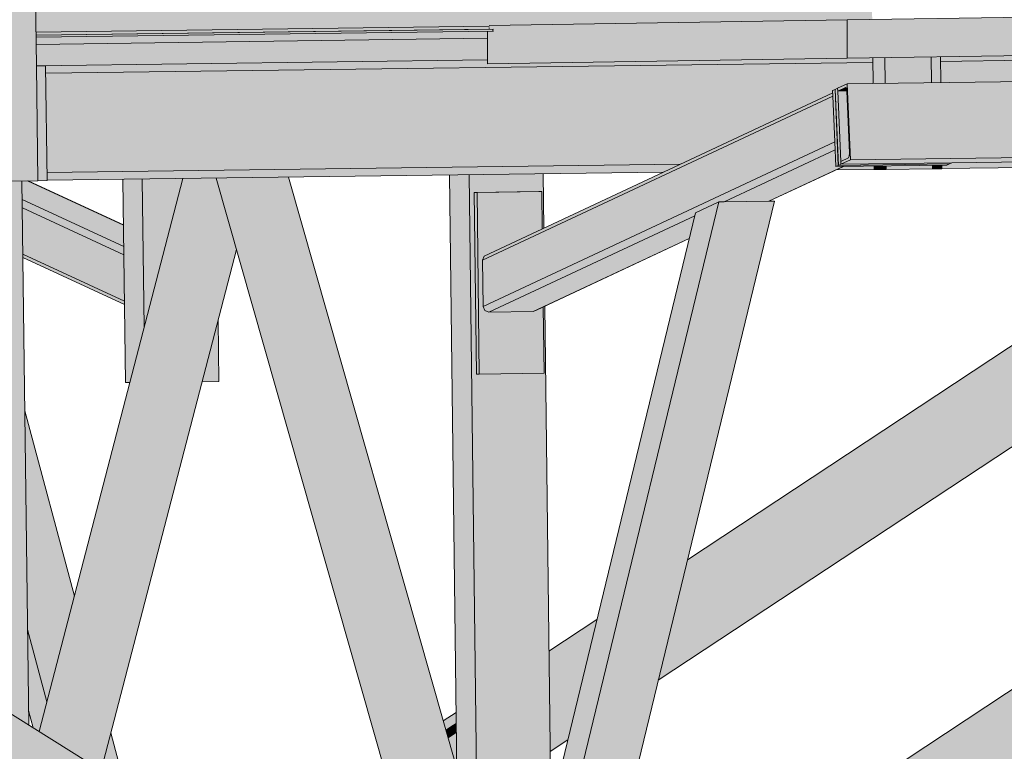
# Model space of a CAD drawing. Header units: centimetres. Extents: x -5472 to 10427, y -400 to 1902.
# Tile 84 of 91: x -3653 to -3550, y 1319 to 1396. Entities that reach past the tile are written whole.
import ezdxf

# ---------------------------------------------------------------- set-up
doc = ezdxf.new("R2010")
doc.units = ezdxf.units.CM
doc.header["$LTSCALE"] = 0.1
doc.header["$MEASUREMENT"] = 0
doc.layers.add('2_kładka_IFC.K_IR', color=7, linetype='Continuous')
doc.layers.add('2_stropy.K_IR', color=7, linetype='Continuous')

# ---------------------------------------------------------------- blocks, each defined once
blk = doc.blocks.new('ElemPrzekroju_5_1')
at = {"layer": '2_stropy.K_IR', "linetype": 'Continuous', "lineweight": 0, "true_color": 0xb1b1b1}
blk.add_hatch(color=253, dxfattribs=at).paths.add_polyline_path([(-3651.44, 1393.89), (-3651.43, 1393.11), (-3604.27, 1393.77), (-3604.27, 1394.52)])
at = {"layer": '2_stropy.K_IR', "linetype": 'Continuous', "lineweight": 0, "true_color": 0x7a7a7a}
blk.add_hatch(color=8, dxfattribs=at).paths.add_polyline_path([(-3651.44, 1393.89), (-3651.43, 1393.11), (-3604.27, 1393.77), (-3604.27, 1394.52)])
at = {"layer": '2_stropy.K_IR', "color": 7, "linetype": 'Continuous', "lineweight": 0}
blk.add_line((-3604.27, 1393.77), (-3651.43, 1393.11), dxfattribs=at)
blk = doc.blocks.new('ElemPrzekroju_422_1')
at = {"layer": '2_stropy.K_IR', "linetype": 'Continuous', "lineweight": 0, "true_color": 0xb1b1b1}
blk.add_hatch(color=253, dxfattribs=at).paths.add_polyline_path([(-3566.68, 1395.69), (-3566.68, 1391.69), (-3066.13, 1399.56), (-3066.13, 1400.05), (-3066.13, 1403.56)])
at = {"layer": '2_stropy.K_IR', "linetype": 'Continuous', "lineweight": 0, "true_color": 0x676767}
blk.add_hatch(color=251, dxfattribs=at).paths.add_polyline_path([(-3603.65, 1394.52), (-3604.27, 1394.52), (-3604.27, 1391.1), (-3566.68, 1391.69), (-3566.68, 1395.69), (-3604.1, 1395.11), (-3604.1, 1395.02), (-3604.08, 1394.81), (-3604.03, 1394.72), (-3603.65, 1394.72)])
blk.add_hatch(color=251, dxfattribs=at).paths.add_polyline_path([(-3603.65, 1394.52), (-3604.27, 1394.52), (-3604.27, 1391.1), (-3566.68, 1391.69), (-3566.68, 1395.69), (-3604.1, 1395.11), (-3604.1, 1395.02), (-3604.08, 1394.81), (-3604.03, 1394.72), (-3603.65, 1394.72)])
at = {"layer": '2_stropy.K_IR', "color": 7, "linetype": 'Continuous', "lineweight": 0}
for p, q in [((-3566.68, 1395.69), (-3066.13, 1403.56)), ((-3066.13, 1399.56), (-3566.68, 1391.69)), ((-3604.1, 1395.11), (-3566.68, 1395.69)), ((-3566.68, 1391.69), (-3566.68, 1395.69)), ((-3604.27, 1393.77), (-3604.27, 1394.52)), ((-3604.27, 1391.1), (-3604.27, 1393.77)), ((-3566.68, 1391.69), (-3604.27, 1391.1))]:
    blk.add_line(p, q, dxfattribs=at)
blk = doc.blocks.new('ElemPrzekroju_648_1')
at = {"layer": '2_kładka_IFC.K_IR', "linetype": 'Continuous', "lineweight": 0, "true_color": 0xd1d1d1}
for points in [[(-3656.09, 1378.82), (-3651.26, 1378.88), (-3651.41, 1390.88), (-3652.73, 1498.37), (-3657.56, 1498.31)], [(-3651.56, 1403.4), (-3651.45, 1394.4), (-3604.1, 1395.02), (-3604.1, 1395.11), (-3566.68, 1395.69), (-3564.08, 1395.73), (-3564.19, 1404.55)], [(-3603.65, 1394.72), (-3651.44, 1394.09), (-3651.44, 1393.89), (-3603.65, 1394.52)], [(-3651.26, 1378.88), (-3650.29, 1378.89), (-3650.44, 1390.89), (-3651.41, 1390.88)], [(-3650.43, 1390.12), (-3650.3, 1379.72), (-3584.16, 1380.59), (-3568.2, 1388.05), (-3568.22, 1388.3), (-3567.96, 1388.42), (-3567.94, 1388.42), (-3567.94, 1388.43), (-3566.68, 1389.02), (-3563.99, 1389.05), (-3564.02, 1391.25)], [(-3557.92, 1391.83), (-3562.76, 1391.75), (-3562.72, 1389.07), (-3557.89, 1389.13)], [(-3557.78, 1380.49), (-3562.62, 1380.43), (-3562.61, 1380.04), (-3557.78, 1380.11)], [(-3754.06, 1377.46), (-3754.06, 1377.25), (-3616.62, 1291.46), (-3605.22, 1291.61), (-3605.22, 1291.82), (-3742.66, 1377.61)]]:
    blk.add_hatch(color=254, dxfattribs=at).paths.add_polyline_path(points)
at = {"layer": '2_kładka_IFC.K_IR', "linetype": 'Continuous', "lineweight": 0, "true_color": 0xa3a3a3}
for points in [[(-3564.19, 1404.55), (-3651.56, 1403.4), (-3651.53, 1401.23), (-3566.88, 1402.34), (-3566.8, 1395.69), (-3604.1, 1395.11), (-3566.68, 1395.69), (-3564.08, 1395.73)], [(-3604.12, 1395.02), (-3604.1, 1395.02), (-3604.1, 1395.11)], [(-3603.74, 1394.72), (-3603.79, 1394.52), (-3603.65, 1394.52), (-3603.65, 1394.72)], [(-3604.27, 1393.77), (-3651.43, 1393.11), (-3651.41, 1390.9), (-3604.27, 1391.52)], [(-3604.27, 1393.77), (-3651.43, 1393.11), (-3651.41, 1390.9), (-3604.27, 1391.52)], [(-3556.95, 1391.35), (-3556.92, 1389.14), (-3470.51, 1390.28), (-3470.54, 1392.48)], [(-3556.95, 1391.35), (-3556.92, 1389.14), (-3470.51, 1390.28), (-3470.54, 1392.48)], [(-3607.74, 1380.28), (-3584.16, 1380.59), (-3568.2, 1388.05), (-3568.22, 1388.3), (-3567.96, 1388.42), (-3567.94, 1388.42), (-3567.94, 1388.43), (-3566.68, 1389.02), (-3563.99, 1389.05), (-3564.02, 1391.25), (-3605.3, 1390.71)], [(-3557.92, 1391.83), (-3562.76, 1391.75), (-3562.72, 1389.07), (-3557.89, 1389.13)], [(-3556.95, 1391.85), (-3557.92, 1391.83), (-3557.89, 1389.13), (-3556.92, 1389.14)], [(-3556.95, 1391.85), (-3557.92, 1391.83), (-3557.89, 1389.13), (-3556.92, 1389.14)], [(-3567.94, 1388.42), (-3567.96, 1388.42), (-3567.63, 1380.48), (-3556.02, 1380.63), (-3556.02, 1380.64), (-3567.6, 1380.48)], [(-3567.94, 1388.42), (-3567.96, 1388.42), (-3567.63, 1380.48), (-3556.02, 1380.63), (-3556.02, 1380.64), (-3567.6, 1380.48)], [(-3566.73, 1388.26), (-3567.67, 1388.25), (-3567.36, 1380.9), (-3566.55, 1381.28), (-3566.47, 1381.45), (-3566.45, 1381.78), (-3566.73, 1388.24)], [(-3566.73, 1388.26), (-3567.67, 1388.25), (-3567.36, 1380.9), (-3566.55, 1381.28), (-3566.47, 1381.45), (-3566.45, 1381.78), (-3566.73, 1388.24)], [(-3594.89, 1291.75), (-3585.89, 1291.86), (-3454.59, 1378.6), (-3454.59, 1381.4), (-3462.01, 1381.3), (-3594.37, 1293.86)], [(-3594.89, 1291.75), (-3585.89, 1291.86), (-3454.59, 1378.6), (-3454.59, 1381.4), (-3462.01, 1381.3), (-3594.37, 1293.86)], [(-3594.27, 1294.3), (-3594.37, 1293.86), (-3462.01, 1381.3), (-3462.58, 1381.29)], [(-3594.27, 1294.3), (-3594.37, 1293.86), (-3462.01, 1381.3), (-3462.58, 1381.29)], [(-3594.06, 1295.15), (-3463.68, 1381.28), (-3465.31, 1381.28), (-3593.75, 1296.43)], [(-3594.06, 1295.15), (-3463.68, 1381.28), (-3465.31, 1381.28), (-3593.75, 1296.43)], [(-3584.01, 1336.67), (-3586.2, 1327.63), (-3509.04, 1378.6), (-3509.04, 1380.78), (-3517.41, 1380.67)], [(-3584.01, 1336.67), (-3586.2, 1327.63), (-3509.04, 1378.6), (-3509.04, 1380.78), (-3517.41, 1380.67)], [(-3584.01, 1336.67), (-3517.41, 1380.67), (-3517.99, 1380.66), (-3583.9, 1337.12)], [(-3584.01, 1336.67), (-3517.41, 1380.67), (-3517.99, 1380.66), (-3583.9, 1337.12)], [(-3583.69, 1337.96), (-3519.09, 1380.64), (-3520.75, 1380.62), (-3583.38, 1339.24)], [(-3583.69, 1337.96), (-3519.09, 1380.64), (-3520.75, 1380.62), (-3583.38, 1339.24)], [(-3598.47, 1379.6), (-3606.2, 1379.5), (-3605.12, 1291.51), (-3602.88, 1291.54), (-3597.68, 1313.01), (-3597.65, 1313.12), (-3598.3, 1365.76), (-3598.45, 1365.69), (-3598.37, 1358.74), (-3605.13, 1358.65), (-3605.44, 1358.65), (-3605.67, 1377.65), (-3598.9, 1377.74), (-3598.6, 1377.74), (-3598.55, 1373.85), (-3598.4, 1373.92)], [(-3598.47, 1379.6), (-3606.2, 1379.5), (-3605.12, 1291.51), (-3602.88, 1291.54), (-3597.68, 1313.01), (-3597.65, 1313.12), (-3598.3, 1365.76), (-3598.45, 1365.69), (-3598.37, 1358.74), (-3605.13, 1358.65), (-3605.44, 1358.65), (-3605.67, 1377.65), (-3598.9, 1377.74), (-3598.6, 1377.74), (-3598.55, 1373.85), (-3598.4, 1373.92)], [(-3557.78, 1380.49), (-3562.62, 1380.43), (-3562.61, 1380.04), (-3557.78, 1380.11)], [(-3557.78, 1380.49), (-3557.78, 1380.11), (-3556.81, 1380.12), (-3556.81, 1380.51)], [(-3557.78, 1380.49), (-3557.78, 1380.11), (-3556.81, 1380.12), (-3556.81, 1380.51)], [(-3657.37, 1378.83), (-3660.64, 1378.78), (-3660, 1326.82), (-3652.21, 1321.96), (-3652.91, 1378.86), (-3656.09, 1378.82), (-3657.36, 1378.82)], [(-3657.37, 1378.83), (-3660.64, 1378.78), (-3660, 1326.82), (-3652.21, 1321.96), (-3652.91, 1378.86), (-3656.09, 1378.82), (-3657.36, 1378.82)], [(-3640.34, 1379.05), (-3640.14, 1363.53), (-3636.09, 1379.11)], [(-3640.34, 1379.05), (-3640.14, 1363.53), (-3636.09, 1379.11)], [(-3586.3, 1327.21), (-3509.05, 1378.24), (-3509.04, 1378.6), (-3586.2, 1327.63)], [(-3586.3, 1327.21), (-3509.05, 1378.24), (-3509.04, 1378.6), (-3586.2, 1327.63)], [(-3605.37, 1377.65), (-3605.13, 1358.65), (-3598.37, 1358.74), (-3598.45, 1365.69), (-3599.1, 1365.39), (-3599.51, 1365.2), (-3604.15, 1365.14), (-3604.56, 1365.31), (-3604.74, 1365.74), (-3604.8, 1370.57), (-3604.63, 1371), (-3598.55, 1373.85), (-3598.6, 1377.74)], [(-3605.37, 1377.65), (-3605.13, 1358.65), (-3598.37, 1358.74), (-3598.45, 1365.69), (-3599.1, 1365.39), (-3599.51, 1365.2), (-3604.15, 1365.14), (-3604.56, 1365.31), (-3604.74, 1365.74), (-3604.8, 1370.57), (-3604.63, 1371), (-3598.55, 1373.85), (-3598.6, 1377.74)], [(-3632.42, 1364.28), (-3634.09, 1357.85), (-3632.34, 1357.87)], [(-3632.42, 1364.28), (-3634.09, 1357.85), (-3632.34, 1357.87)], [(-3597.86, 1329.68), (-3597.84, 1328.62), (-3593.15, 1331.72), (-3592.84, 1333)], [(-3597.86, 1329.68), (-3597.84, 1328.62), (-3593.15, 1331.72), (-3592.84, 1333)], [(-3593.35, 1330.87), (-3597.83, 1327.91), (-3597.83, 1327.54), (-3593.46, 1330.43)], [(-3593.35, 1330.87), (-3597.83, 1327.91), (-3597.83, 1327.54), (-3593.46, 1330.43)], [(-3597.83, 1327.54), (-3597.74, 1320.01), (-3595.65, 1321.39), (-3593.46, 1330.43)], [(-3597.83, 1327.54), (-3597.74, 1320.01), (-3595.65, 1321.39), (-3593.46, 1330.43)], [(-3607.55, 1323.28), (-3608.89, 1322.39), (-3608.63, 1321.49), (-3607.54, 1322.21)], [(-3607.55, 1323.28), (-3608.89, 1322.39), (-3608.63, 1321.49), (-3607.54, 1322.21)], [(-3607.53, 1321.51), (-3608.46, 1320.89), (-3608.38, 1320.57), (-3607.52, 1321.14)], [(-3607.53, 1321.51), (-3608.46, 1320.89), (-3608.38, 1320.57), (-3607.52, 1321.14)], [(-3608.38, 1320.57), (-3607.48, 1317.42), (-3607.52, 1321.14)], [(-3608.38, 1320.57), (-3607.48, 1317.42), (-3607.52, 1321.14)], [(-3597.74, 1320.01), (-3597.73, 1319.66), (-3595.75, 1320.97), (-3595.65, 1321.39)], [(-3597.74, 1320.01), (-3597.73, 1319.66), (-3595.75, 1320.97), (-3595.65, 1321.39)]]:
    blk.add_hatch(color=253, dxfattribs=at).paths.add_polyline_path(points)
at = {"layer": '2_kładka_IFC.K_IR', "linetype": 'Continuous', "lineweight": 0, "true_color": 0xf0f0f0}
for points in [[(-3651.45, 1394.4), (-3651.45, 1394.19), (-3604.08, 1394.81), (-3604.1, 1395.02)], [(-3556.95, 1391.85), (-3556.95, 1391.35), (-3470.54, 1392.48), (-3470.55, 1393.05), (-3531.27, 1392.25)], [(-3604.27, 1391.29), (-3650.44, 1390.68), (-3650.43, 1390.12), (-3564.02, 1391.25), (-3564.03, 1391.73), (-3566.68, 1391.69), (-3604.27, 1391.1)], [(-3741.4, 1377.63), (-3741.43, 1377.63), (-3605.36, 1292.69), (-3605.44, 1292.76)]]:
    blk.add_hatch(color=7, dxfattribs=at).paths.add_polyline_path(points)
at = {"layer": '2_kładka_IFC.K_IR', "linetype": 'Continuous', "lineweight": 0, "true_color": 0xaaaaaa}
for points in [[(-3604.15, 1394.81), (-3604.08, 1394.81), (-3604.1, 1395.02), (-3604.12, 1395.02)], [(-3604.15, 1394.81), (-3604.12, 1394.72), (-3604.03, 1394.72), (-3604.08, 1394.81)], [(-3604.03, 1394.72), (-3604.12, 1394.72), (-3603.74, 1394.72), (-3603.65, 1394.72)], [(-3556.95, 1391.85), (-3556.95, 1391.35), (-3470.54, 1392.48), (-3470.55, 1393.05), (-3531.27, 1392.25)], [(-3651.41, 1390.9), (-3651.41, 1390.89), (-3650.44, 1390.89), (-3650.44, 1390.68), (-3604.27, 1391.29), (-3604.27, 1391.52)], [(-3651.41, 1390.9), (-3651.41, 1390.89), (-3650.44, 1390.89), (-3650.44, 1390.68), (-3604.27, 1391.29), (-3604.27, 1391.52)], [(-3650.44, 1390.68), (-3650.43, 1390.35), (-3605.27, 1390.95), (-3605.3, 1390.71), (-3564.02, 1391.25), (-3564.03, 1391.73), (-3566.68, 1391.69), (-3604.27, 1391.1), (-3604.27, 1391.29)], [(-3556.81, 1380.51), (-3556.81, 1380.38), (-3470.41, 1381.52), (-3470.41, 1381.88), (-3555.75, 1380.75), (-3556, 1380.64), (-3556.02, 1380.64), (-3556.02, 1380.63), (-3556.27, 1380.51)], [(-3650.3, 1379.72), (-3650.29, 1379.15), (-3585.4, 1380.01), (-3584.16, 1380.59)], [(-3594.27, 1294.3), (-3462.58, 1381.29), (-3463.1, 1381.29), (-3594.17, 1294.7)], [(-3594.27, 1294.3), (-3462.58, 1381.29), (-3463.1, 1381.29), (-3594.17, 1294.7)], [(-3594.17, 1294.7), (-3463.1, 1381.29), (-3463.49, 1381.28), (-3594.1, 1295)], [(-3594.17, 1294.7), (-3463.1, 1381.29), (-3463.49, 1381.28), (-3594.1, 1295)], [(-3594.1, 1295), (-3463.49, 1381.28), (-3463.68, 1381.28), (-3594.06, 1295.15)], [(-3594.1, 1295), (-3463.49, 1381.28), (-3463.68, 1381.28), (-3594.06, 1295.15)], [(-3583.8, 1337.52), (-3583.9, 1337.12), (-3517.99, 1380.66), (-3518.51, 1380.65)], [(-3583.8, 1337.52), (-3583.9, 1337.12), (-3517.99, 1380.66), (-3518.51, 1380.65)], [(-3583.73, 1337.82), (-3583.8, 1337.52), (-3518.51, 1380.65), (-3518.89, 1380.65)], [(-3583.73, 1337.82), (-3583.8, 1337.52), (-3518.51, 1380.65), (-3518.89, 1380.65)], [(-3583.69, 1337.96), (-3583.73, 1337.82), (-3518.89, 1380.65), (-3519.09, 1380.64)], [(-3583.69, 1337.96), (-3583.73, 1337.82), (-3518.89, 1380.65), (-3519.09, 1380.64)], [(-3567.36, 1380.24), (-3563.89, 1380.29), (-3563.89, 1380.41), (-3567.09, 1380.37)], [(-3652.91, 1378.86), (-3652.88, 1376.92), (-3642.28, 1372.01), (-3642.31, 1374.23), (-3652.32, 1378.87)], [(-3652.91, 1378.86), (-3652.88, 1376.92), (-3642.28, 1372.01), (-3642.31, 1374.23), (-3652.32, 1378.87)], [(-3652.28, 1378.87), (-3652.32, 1378.87), (-3642.31, 1374.23), (-3642.31, 1374.25)], [(-3652.28, 1378.87), (-3652.32, 1378.87), (-3642.31, 1374.23), (-3642.31, 1374.25)], [(-3630.49, 1379.18), (-3607.23, 1297.43), (-3607.25, 1298.6), (-3630.18, 1379.18)], [(-3630.49, 1379.18), (-3607.23, 1297.43), (-3607.25, 1298.6), (-3630.18, 1379.18)], [(-3625.14, 1379.25), (-3607.47, 1317.16), (-3607.48, 1317.42), (-3625.07, 1379.25)], [(-3625.14, 1379.25), (-3607.47, 1317.16), (-3607.48, 1317.42), (-3625.07, 1379.25)], [(-3598.6, 1377.74), (-3598.9, 1377.74), (-3605.67, 1377.65), (-3605.37, 1377.65)], [(-3598.6, 1377.74), (-3598.9, 1377.74), (-3605.67, 1377.65), (-3605.37, 1377.65)], [(-3652.88, 1376.92), (-3652.88, 1376.54), (-3642.28, 1371.64), (-3642.28, 1372.01)], [(-3652.88, 1376.92), (-3652.88, 1376.54), (-3642.28, 1371.64), (-3642.28, 1372.01)], [(-3593.15, 1331.72), (-3597.84, 1328.62), (-3597.84, 1328.49), (-3593.18, 1331.57)], [(-3593.15, 1331.72), (-3597.84, 1328.62), (-3597.84, 1328.49), (-3593.18, 1331.57)], [(-3593.18, 1331.57), (-3597.84, 1328.49), (-3597.84, 1328.25), (-3593.26, 1331.27)], [(-3593.18, 1331.57), (-3597.84, 1328.49), (-3597.84, 1328.25), (-3593.26, 1331.27)], [(-3597.84, 1328.25), (-3597.83, 1327.91), (-3593.35, 1330.87), (-3593.26, 1331.27)], [(-3597.84, 1328.25), (-3597.83, 1327.91), (-3593.35, 1330.87), (-3593.26, 1331.27)], [(-3607.54, 1322.21), (-3608.63, 1321.49), (-3608.61, 1321.38), (-3607.53, 1322.09)], [(-3607.54, 1322.21), (-3608.63, 1321.49), (-3608.61, 1321.38), (-3607.53, 1322.09)], [(-3608.61, 1321.38), (-3608.55, 1321.17), (-3607.53, 1321.84), (-3607.53, 1322.09)], [(-3608.61, 1321.38), (-3608.55, 1321.17), (-3607.53, 1321.84), (-3607.53, 1322.09)], [(-3608.55, 1321.17), (-3608.46, 1320.89), (-3607.53, 1321.51), (-3607.53, 1321.84)], [(-3608.55, 1321.17), (-3608.46, 1320.89), (-3607.53, 1321.51), (-3607.53, 1321.84)]]:
    blk.add_hatch(color=253, dxfattribs=at).paths.add_polyline_path(points)
at = {"layer": '2_kładka_IFC.K_IR', "linetype": 'Continuous', "lineweight": 0, "true_color": 0xd9d9d9}
blk.add_hatch(color=254, dxfattribs=at).paths.add_polyline_path([(-3073.5, 1395.5), (-3566.68, 1389.02), (-3566.35, 1381.07), (-3073.17, 1387.56)])
at = {"layer": '2_kładka_IFC.K_IR', "linetype": 'Continuous', "lineweight": 0, "true_color": 0xf8f8f8}
for points in [[(-3604.08, 1394.81), (-3651.45, 1394.19), (-3651.44, 1394.1), (-3604.03, 1394.72)], [(-3742.12, 1377.62), (-3605.24, 1292.18), (-3605.29, 1292.49), (-3741.69, 1377.62)]]:
    blk.add_hatch(color=7, dxfattribs=at).paths.add_polyline_path(points)
at = {"layer": '2_kładka_IFC.K_IR', "linetype": 'Continuous', "lineweight": 0, "true_color": 0xe8e8e8}
for points in [[(-3651.44, 1394.1), (-3651.44, 1394.09), (-3603.65, 1394.72), (-3604.03, 1394.72)], [(-3650.44, 1390.89), (-3651.41, 1390.89), (-3651.41, 1390.88)]]:
    blk.add_hatch(color=254, dxfattribs=at).paths.add_polyline_path(points)
at = {"layer": '2_kładka_IFC.K_IR', "linetype": 'Continuous', "lineweight": 0, "true_color": 0x939393}
for points in [[(-3562.76, 1391.75), (-3564.03, 1391.73), (-3563.99, 1389.05), (-3562.72, 1389.07)], [(-3562.76, 1391.75), (-3564.03, 1391.73), (-3563.99, 1389.05), (-3562.72, 1389.07)], [(-3567.35, 1380.6), (-3566.35, 1381.07), (-3566.68, 1389.02), (-3567.69, 1388.55), (-3567.67, 1388.25), (-3566.86, 1388.63), (-3566.77, 1388.54), (-3566.73, 1388.24), (-3566.45, 1381.78), (-3566.47, 1381.45), (-3566.55, 1381.28), (-3567.36, 1380.9)], [(-3567.35, 1380.6), (-3566.35, 1381.07), (-3566.68, 1389.02), (-3567.69, 1388.55), (-3567.67, 1388.25), (-3566.86, 1388.63), (-3566.77, 1388.54), (-3566.73, 1388.24), (-3566.45, 1381.78), (-3566.47, 1381.45), (-3566.55, 1381.28), (-3567.36, 1380.9)], [(-3604.63, 1371), (-3604.8, 1370.57), (-3568.19, 1387.71), (-3568.2, 1388.05)], [(-3604.63, 1371), (-3604.8, 1370.57), (-3568.19, 1387.71), (-3568.2, 1388.05)], [(-3567.88, 1380.36), (-3567.63, 1380.48), (-3567.96, 1388.42), (-3568.22, 1388.3), (-3568.19, 1387.71), (-3567.99, 1382.94)], [(-3567.88, 1380.36), (-3567.63, 1380.48), (-3567.96, 1388.42), (-3568.22, 1388.3), (-3568.19, 1387.71), (-3567.99, 1382.94)], [(-3567.6, 1380.48), (-3567.35, 1380.6), (-3567.36, 1380.9), (-3567.67, 1388.25), (-3567.69, 1388.55), (-3567.94, 1388.43)], [(-3567.6, 1380.48), (-3567.35, 1380.6), (-3567.36, 1380.9), (-3567.67, 1388.25), (-3567.69, 1388.55), (-3567.94, 1388.43)], [(-3604.8, 1370.57), (-3604.74, 1365.74), (-3567.99, 1382.94), (-3568.19, 1387.71)], [(-3604.8, 1370.57), (-3604.74, 1365.74), (-3567.99, 1382.94), (-3568.19, 1387.71)], [(-3563.89, 1380.41), (-3563.88, 1380.04), (-3562.61, 1380.04), (-3562.62, 1380.43)], [(-3563.89, 1380.41), (-3563.88, 1380.04), (-3562.61, 1380.04), (-3562.62, 1380.43)], [(-3636.09, 1379.11), (-3651.13, 1321.28), (-3651.08, 1321.25), (-3636.04, 1379.11)], [(-3636.09, 1379.11), (-3651.13, 1321.28), (-3651.08, 1321.25), (-3636.04, 1379.11)], [(-3636.04, 1379.11), (-3651.08, 1321.25), (-3649.67, 1320.37), (-3634.39, 1379.13)], [(-3636.04, 1379.11), (-3651.08, 1321.25), (-3649.67, 1320.37), (-3634.39, 1379.13)], [(-3634.39, 1379.13), (-3649.67, 1320.37), (-3649.52, 1320.28), (-3634.22, 1379.13)], [(-3634.39, 1379.13), (-3649.67, 1320.37), (-3649.52, 1320.28), (-3634.22, 1379.13)], [(-3633.95, 1379.13), (-3649.29, 1320.14), (-3649.02, 1319.97), (-3633.64, 1379.14)], [(-3633.95, 1379.13), (-3649.29, 1320.14), (-3649.02, 1319.97), (-3633.64, 1379.14)], [(-3633.64, 1379.14), (-3649.02, 1319.97), (-3648.75, 1319.8), (-3633.32, 1379.14)], [(-3633.64, 1379.14), (-3649.02, 1319.97), (-3648.75, 1319.8), (-3633.32, 1379.14)], [(-3648.75, 1319.8), (-3645.1, 1317.52), (-3630.77, 1372.65), (-3632.62, 1379.15), (-3633.32, 1379.14)], [(-3648.75, 1319.8), (-3645.1, 1317.52), (-3630.77, 1372.65), (-3632.62, 1379.15), (-3633.32, 1379.14)], [(-3642.37, 1379.02), (-3642.11, 1357.77), (-3641.64, 1357.77), (-3640.14, 1363.53), (-3640.34, 1379.05)], [(-3642.37, 1379.02), (-3642.11, 1357.77), (-3641.64, 1357.77), (-3640.14, 1363.53), (-3640.34, 1379.05)], [(-3632.56, 1379.15), (-3632.62, 1379.15), (-3608.6, 1294.74), (-3608.53, 1294.69)], [(-3632.56, 1379.15), (-3632.62, 1379.15), (-3608.6, 1294.74), (-3608.53, 1294.69)], [(-3630.93, 1379.17), (-3632.56, 1379.15), (-3608.53, 1294.69), (-3607.19, 1293.86), (-3607.21, 1295.83)], [(-3630.93, 1379.17), (-3632.56, 1379.15), (-3608.53, 1294.69), (-3607.19, 1293.86), (-3607.21, 1295.83)], [(-3630.76, 1379.18), (-3630.93, 1379.17), (-3607.21, 1295.83), (-3607.22, 1296.46)], [(-3630.76, 1379.18), (-3630.93, 1379.17), (-3607.21, 1295.83), (-3607.22, 1296.46)], [(-3608.24, 1379.47), (-3607.19, 1293.86), (-3605.44, 1292.76), (-3605.36, 1292.69), (-3605.29, 1292.49), (-3605.24, 1292.18), (-3605.22, 1291.82), (-3605.22, 1291.61), (-3607.16, 1291.58), (-3607.16, 1291.51), (-3605.12, 1291.51), (-3606.2, 1379.5)], [(-3608.24, 1379.47), (-3607.19, 1293.86), (-3605.44, 1292.76), (-3605.36, 1292.69), (-3605.29, 1292.49), (-3605.24, 1292.18), (-3605.22, 1291.82), (-3605.22, 1291.61), (-3607.16, 1291.58), (-3607.16, 1291.51), (-3605.12, 1291.51), (-3606.2, 1379.5)], [(-3605.44, 1358.65), (-3605.13, 1358.65), (-3605.37, 1377.65), (-3605.67, 1377.65)], [(-3605.44, 1358.65), (-3605.13, 1358.65), (-3605.37, 1377.65), (-3605.67, 1377.65)], [(-3586.42, 1326.69), (-3509.16, 1377.73), (-3509.1, 1377.93), (-3586.38, 1326.88)], [(-3586.42, 1326.69), (-3509.16, 1377.73), (-3509.1, 1377.93), (-3586.38, 1326.88)], [(-3652.88, 1376.54), (-3652.87, 1376.04), (-3642.27, 1371.13), (-3642.28, 1371.64)], [(-3652.88, 1376.54), (-3652.87, 1376.04), (-3642.27, 1371.13), (-3642.28, 1371.64)], [(-3582.54, 1375.52), (-3603.3, 1289.81), (-3603.19, 1281.33), (-3580.11, 1376.66)], [(-3582.54, 1375.52), (-3603.3, 1289.81), (-3603.19, 1281.33), (-3580.11, 1376.66)], [(-3580.11, 1376.66), (-3603.19, 1281.33), (-3597.39, 1281.41), (-3574.3, 1376.74)], [(-3580.11, 1376.66), (-3603.19, 1281.33), (-3597.39, 1281.41), (-3574.3, 1376.74)], [(-3652.87, 1376.04), (-3652.81, 1371.2), (-3642.21, 1366.3), (-3642.27, 1371.13)], [(-3652.87, 1376.04), (-3652.81, 1371.2), (-3642.21, 1366.3), (-3642.27, 1371.13)], [(-3630.77, 1372.65), (-3645.1, 1317.52), (-3644.87, 1317.37), (-3630.62, 1372.15)], [(-3630.77, 1372.65), (-3645.1, 1317.52), (-3644.87, 1317.37), (-3630.62, 1372.15)], [(-3630.62, 1372.15), (-3644.87, 1317.37), (-3644.71, 1317.27), (-3630.53, 1371.81)], [(-3630.62, 1372.15), (-3644.87, 1317.37), (-3644.71, 1317.27), (-3630.53, 1371.81)], [(-3630.53, 1371.81), (-3644.71, 1317.27), (-3644.64, 1317.24), (-3630.49, 1371.68)], [(-3630.53, 1371.81), (-3644.71, 1317.27), (-3644.64, 1317.24), (-3630.49, 1371.68)], [(-3650.32, 1324.4), (-3652.33, 1331.95), (-3652.22, 1323.47), (-3651.75, 1321.67), (-3651.13, 1321.28)], [(-3650.32, 1324.4), (-3652.33, 1331.95), (-3652.22, 1323.47), (-3651.75, 1321.67), (-3651.13, 1321.28)], [(-3595.83, 1320.63), (-3597.73, 1319.38), (-3597.73, 1319.22), (-3595.88, 1320.44)], [(-3595.83, 1320.63), (-3597.73, 1319.38), (-3597.73, 1319.22), (-3595.88, 1320.44)]]:
    blk.add_hatch(color=252, dxfattribs=at).paths.add_polyline_path(points)
at = {"layer": '2_kładka_IFC.K_IR', "linetype": 'Continuous', "lineweight": 0, "true_color": 0x9b9b9b}
for points in [[(-3567.67, 1388.25), (-3566.73, 1388.26), (-3566.77, 1388.54), (-3566.86, 1388.63)], [(-3567.67, 1388.25), (-3566.73, 1388.26), (-3566.77, 1388.54), (-3566.86, 1388.63)], [(-3566.35, 1381.07), (-3567.35, 1380.6), (-3074.17, 1387.09), (-3073.17, 1387.56)], [(-3566.35, 1381.07), (-3567.35, 1380.6), (-3074.17, 1387.09), (-3073.17, 1387.56)], [(-3604.74, 1365.74), (-3604.56, 1365.31), (-3567.97, 1382.45), (-3567.99, 1382.94)], [(-3604.74, 1365.74), (-3604.56, 1365.31), (-3567.97, 1382.45), (-3567.99, 1382.94)], [(-3604.56, 1365.31), (-3604.15, 1365.14), (-3582.61, 1375.22), (-3582.54, 1375.52), (-3580.11, 1376.66), (-3579.53, 1376.67), (-3567.95, 1382.09), (-3567.97, 1382.45)], [(-3604.56, 1365.31), (-3604.15, 1365.14), (-3582.61, 1375.22), (-3582.54, 1375.52), (-3580.11, 1376.66), (-3579.53, 1376.67), (-3567.95, 1382.09), (-3567.97, 1382.45)], [(-3579.53, 1376.67), (-3574.88, 1376.73), (-3567.11, 1380.37), (-3567.88, 1380.36), (-3567.95, 1382.09)], [(-3579.53, 1376.67), (-3574.88, 1376.73), (-3567.11, 1380.37), (-3567.88, 1380.36), (-3567.95, 1382.09)], [(-3556.81, 1380.51), (-3556.81, 1380.38), (-3470.41, 1381.52), (-3470.41, 1381.88), (-3555.75, 1380.75), (-3556, 1380.64), (-3556.02, 1380.64), (-3556.02, 1380.63), (-3556.27, 1380.51)], [(-3607.93, 1379.71), (-3585.4, 1380.01), (-3584.16, 1380.59), (-3607.74, 1380.28)], [(-3567.88, 1380.36), (-3556.27, 1380.51), (-3556.02, 1380.63), (-3567.63, 1380.48)], [(-3567.88, 1380.36), (-3556.27, 1380.51), (-3556.02, 1380.63), (-3567.63, 1380.48)], [(-3556, 1380.64), (-3555.75, 1380.75), (-3567.35, 1380.6), (-3567.6, 1380.48)], [(-3556, 1380.64), (-3555.75, 1380.75), (-3567.35, 1380.6), (-3567.6, 1380.48)], [(-3556.81, 1380.38), (-3556.81, 1380.15), (-3470.4, 1381.28), (-3470.41, 1381.52)], [(-3556.81, 1380.38), (-3556.81, 1380.15), (-3470.4, 1381.28), (-3470.41, 1381.52)], [(-3585.4, 1380.01), (-3650.29, 1379.15), (-3650.29, 1378.92), (-3585.91, 1379.77)], [(-3585.4, 1380.01), (-3650.29, 1379.15), (-3650.29, 1378.92), (-3585.91, 1379.77)], [(-3567.11, 1380.37), (-3574.88, 1376.73), (-3574.87, 1376.73), (-3567.09, 1380.37)], [(-3567.11, 1380.37), (-3574.88, 1376.73), (-3574.87, 1376.73), (-3567.09, 1380.37)], [(-3567.87, 1380), (-3563.88, 1380.06), (-3563.89, 1380.29), (-3567.36, 1380.24)], [(-3567.87, 1380), (-3563.88, 1380.06), (-3563.89, 1380.29), (-3567.36, 1380.24)], [(-3567.36, 1380.24), (-3563.89, 1380.29), (-3563.89, 1380.41), (-3567.09, 1380.37)], [(-3634.22, 1379.13), (-3649.52, 1320.28), (-3649.29, 1320.14), (-3633.95, 1379.13)], [(-3634.22, 1379.13), (-3649.52, 1320.28), (-3649.29, 1320.14), (-3633.95, 1379.13)], [(-3630.49, 1379.18), (-3630.76, 1379.18), (-3607.22, 1296.46), (-3607.23, 1297.43)], [(-3630.49, 1379.18), (-3630.76, 1379.18), (-3607.22, 1296.46), (-3607.23, 1297.43)], [(-3586.43, 1326.66), (-3509.24, 1377.65), (-3509.16, 1377.73), (-3586.42, 1326.69)], [(-3586.43, 1326.66), (-3509.24, 1377.65), (-3509.16, 1377.73), (-3586.42, 1326.69)], [(-3586.3, 1327.21), (-3586.38, 1326.88), (-3509.1, 1377.93), (-3509.05, 1378.24)], [(-3586.3, 1327.21), (-3586.38, 1326.88), (-3509.1, 1377.93), (-3509.05, 1378.24)], [(-3582.61, 1375.22), (-3604.15, 1365.14), (-3599.51, 1365.2), (-3583.19, 1372.84)], [(-3582.61, 1375.22), (-3604.15, 1365.14), (-3599.51, 1365.2), (-3583.19, 1372.84)], [(-3583.19, 1372.84), (-3599.51, 1365.2), (-3599.1, 1365.39), (-3583.19, 1372.83)], [(-3583.19, 1372.84), (-3599.51, 1365.2), (-3599.1, 1365.39), (-3583.19, 1372.83)], [(-3642.21, 1366.3), (-3652.81, 1371.2), (-3652.81, 1370.86), (-3642.21, 1365.95)], [(-3642.21, 1366.3), (-3652.81, 1371.2), (-3652.81, 1370.86), (-3642.21, 1365.95)], [(-3595.75, 1320.97), (-3597.73, 1319.66), (-3597.73, 1319.38), (-3595.83, 1320.63)], [(-3595.75, 1320.97), (-3597.73, 1319.66), (-3597.73, 1319.38), (-3595.83, 1320.63)], [(-3595.88, 1320.44), (-3597.73, 1319.22), (-3597.73, 1319.2), (-3595.89, 1320.42)], [(-3595.88, 1320.44), (-3597.73, 1319.22), (-3597.73, 1319.2), (-3595.89, 1320.42)]]:
    blk.add_hatch(color=253, dxfattribs=at).paths.add_polyline_path(points)
at = {"layer": '2_kładka_IFC.K_IR', "linetype": 'Continuous', "lineweight": 0, "true_color": 0xb2b2b2}
for points in [[(-3630.18, 1379.18), (-3607.25, 1298.6), (-3607.26, 1299.77), (-3629.86, 1379.19)], [(-3630.18, 1379.18), (-3607.25, 1298.6), (-3607.26, 1299.77), (-3629.86, 1379.19)], [(-3625.6, 1379.24), (-3629.86, 1379.19), (-3607.26, 1299.77), (-3607.45, 1315.46)], [(-3625.6, 1379.24), (-3629.86, 1379.19), (-3607.26, 1299.77), (-3607.45, 1315.46)], [(-3625.6, 1379.24), (-3607.45, 1315.46), (-3607.47, 1316.47), (-3625.33, 1379.25)], [(-3625.6, 1379.24), (-3607.45, 1315.46), (-3607.47, 1316.47), (-3625.33, 1379.25)], [(-3625.33, 1379.25), (-3607.47, 1316.47), (-3607.47, 1317.16), (-3625.14, 1379.25)], [(-3625.33, 1379.25), (-3607.47, 1316.47), (-3607.47, 1317.16), (-3625.14, 1379.25)], [(-3647.44, 1335.45), (-3652.61, 1354.83), (-3652.33, 1331.95), (-3650.32, 1324.4)], [(-3647.44, 1335.45), (-3652.61, 1354.83), (-3652.33, 1331.95), (-3650.32, 1324.4)], [(-3644.64, 1317.24), (-3642.17, 1315.69), (-3643.63, 1321.15)], [(-3644.64, 1317.24), (-3642.17, 1315.69), (-3643.63, 1321.15)]]:
    blk.add_hatch(color=253, dxfattribs=at).paths.add_polyline_path(points)
at = {"layer": '2_kładka_IFC.K_IR', "linetype": 'Continuous', "lineweight": 0, "true_color": 0xe1e1e1}
blk.add_hatch(color=254, dxfattribs=at).paths.add_polyline_path([(-3742.66, 1377.61), (-3605.22, 1291.82), (-3605.24, 1292.18), (-3742.12, 1377.62)])
at = {"layer": '2_kładka_IFC.K_IR', "linetype": 'Continuous', "lineweight": 0, "true_color": 0xffffff}
blk.add_hatch(color=7, dxfattribs=at).paths.add_polyline_path([(-3741.69, 1377.62), (-3605.29, 1292.49), (-3605.36, 1292.69), (-3741.43, 1377.63)])
at = {"layer": '2_kładka_IFC.K_IR', "color": 7, "linetype": 'Continuous', "lineweight": 15}
for p, q in [((-3652.73, 1498.37), (-3651.41, 1390.88)), ((-3604.1, 1395.02), (-3651.45, 1394.4)), ((-3566.68, 1389.02), (-3073.5, 1395.5)), ((-3604.03, 1394.72), (-3651.44, 1394.1)), ((-3603.65, 1394.72), (-3651.44, 1394.09)), ((-3603.65, 1394.52), (-3651.44, 1393.89)), ((-3556.95, 1391.35), (-3470.54, 1392.48)), ((-3651.41, 1390.9), (-3604.27, 1391.52)), ((-3650.44, 1390.89), (-3651.41, 1390.89)), ((-3650.44, 1390.89), (-3651.41, 1390.88)), ((-3651.26, 1378.88), (-3651.41, 1390.88)), ((-3650.29, 1378.89), (-3650.44, 1390.89)), ((-3650.43, 1390.12), (-3564.02, 1391.25)), ((-3564.03, 1391.73), (-3563.99, 1389.05)), ((-3562.76, 1391.75), (-3562.72, 1389.07)), ((-3557.89, 1389.13), (-3557.92, 1391.83)), ((-3556.92, 1389.14), (-3556.95, 1391.85)), ((-3567.69, 1388.55), (-3566.68, 1389.02)), ((-3566.68, 1389.02), (-3566.35, 1381.07)), ((-3568.2, 1388.05), (-3604.63, 1371)), ((-3567.96, 1388.42), (-3568.22, 1388.3)), ((-3568.22, 1388.3), (-3568.19, 1387.71)), ((-3567.94, 1388.42), (-3567.96, 1388.42)), ((-3567.96, 1388.42), (-3567.63, 1380.48)), ((-3567.69, 1388.55), (-3567.94, 1388.43)), ((-3567.94, 1388.43), (-3567.6, 1380.48)), ((-3567.67, 1388.25), (-3567.69, 1388.55)), ((-3566.86, 1388.63), (-3567.67, 1388.25)), ((-3567.67, 1388.25), (-3566.73, 1388.26)), ((-3567.67, 1388.25), (-3567.36, 1380.9)), ((-3566.77, 1388.54), (-3566.86, 1388.63)), ((-3566.73, 1388.24), (-3566.77, 1388.54)), ((-3566.45, 1381.78), (-3566.73, 1388.24)), ((-3568.19, 1387.71), (-3604.8, 1370.57)), ((-3567.99, 1382.94), (-3568.19, 1387.71)), ((-3566.35, 1381.07), (-3073.17, 1387.56)), ((-3567.99, 1382.94), (-3604.74, 1365.74)), ((-3567.99, 1382.94), (-3567.88, 1380.36)), ((-3555.75, 1380.75), (-3412.58, 1382.64)), ((-3567.95, 1382.09), (-3579.53, 1376.67)), ((-3566.47, 1381.45), (-3566.45, 1381.78)), ((-3650.3, 1379.72), (-3584.16, 1380.59)), ((-3593.75, 1296.43), (-3465.31, 1381.28)), ((-3583.38, 1339.24), (-3520.75, 1380.62)), ((-3556.02, 1380.63), (-3567.63, 1380.48)), ((-3567.6, 1380.48), (-3556, 1380.64)), ((-3567.35, 1380.6), (-3567.6, 1380.48)), ((-3567.36, 1380.9), (-3566.55, 1381.28)), ((-3567.35, 1380.6), (-3567.36, 1380.9)), ((-3566.35, 1381.07), (-3567.35, 1380.6)), ((-3555.75, 1380.75), (-3567.35, 1380.6)), ((-3566.55, 1381.28), (-3566.47, 1381.45)), ((-3556.81, 1380.15), (-3470.4, 1381.28)), ((-3556.27, 1380.51), (-3556.02, 1380.63)), ((-3556, 1380.64), (-3555.75, 1380.75)), ((-3650.29, 1378.92), (-3585.91, 1379.77)), ((-3598.47, 1379.6), (-3598.4, 1373.92)), ((-3567.11, 1380.37), (-3574.88, 1376.73)), ((-3567.09, 1380.37), (-3574.87, 1376.73)), ((-3567.88, 1380.36), (-3556.27, 1380.51)), ((-3567.63, 1380.48), (-3567.88, 1380.36)), ((-3567.88, 1380), (-3563.88, 1380.06)), ((-3563.89, 1380.41), (-3563.88, 1380.04)), ((-3562.61, 1380.04), (-3563.88, 1380.04)), ((-3562.62, 1380.43), (-3562.61, 1380.04)), ((-3557.78, 1380.11), (-3562.61, 1380.04)), ((-3557.78, 1380.11), (-3557.78, 1380.49)), ((-3556.81, 1380.12), (-3557.78, 1380.11)), ((-3556.81, 1380.12), (-3556.81, 1380.51)), ((-3651.26, 1378.88), (-3656.09, 1378.82)), ((-3652.91, 1378.86), (-3652.21, 1321.96)), ((-3652.32, 1378.87), (-3642.31, 1374.23)), ((-3652.28, 1378.87), (-3642.31, 1374.25)), ((-3650.29, 1378.89), (-3651.26, 1378.88)), ((-3636.09, 1379.11), (-3651.13, 1321.28)), ((-3642.37, 1379.02), (-3642.11, 1357.77)), ((-3640.34, 1379.05), (-3640.14, 1363.53)), ((-3608.6, 1294.74), (-3632.62, 1379.15)), ((-3607.48, 1317.42), (-3625.07, 1379.25)), ((-3608.24, 1379.47), (-3607.19, 1293.86)), ((-3606.2, 1379.5), (-3605.12, 1291.51)), ((-3741.4, 1377.63), (-3605.44, 1292.76)), ((-3598.9, 1377.74), (-3605.67, 1377.65)), ((-3605.67, 1377.65), (-3605.44, 1358.65)), ((-3605.67, 1377.65), (-3605.37, 1377.65)), ((-3598.6, 1377.74), (-3605.37, 1377.65)), ((-3605.37, 1377.65), (-3605.13, 1358.65)), ((-3598.9, 1377.74), (-3598.6, 1377.74)), ((-3598.55, 1373.85), (-3598.6, 1377.74)), ((-3586.43, 1326.66), (-3509.24, 1377.65)), ((-3652.88, 1376.92), (-3642.28, 1372.01)), ((-3580.11, 1376.66), (-3603.19, 1281.33)), ((-3574.3, 1376.74), (-3597.39, 1281.41)), ((-3580.11, 1376.66), (-3582.54, 1375.52)), ((-3579.53, 1376.67), (-3580.11, 1376.66)), ((-3574.88, 1376.73), (-3579.53, 1376.67)), ((-3574.3, 1376.74), (-3574.88, 1376.73)), ((-3652.87, 1376.04), (-3642.27, 1371.13)), ((-3582.54, 1375.52), (-3603.3, 1289.81)), ((-3582.61, 1375.22), (-3604.15, 1365.14)), ((-3583.19, 1372.84), (-3599.51, 1365.2)), ((-3583.19, 1372.83), (-3599.1, 1365.39)), ((-3630.49, 1371.68), (-3644.64, 1317.24)), ((-3652.81, 1371.2), (-3642.21, 1366.3)), ((-3652.81, 1370.86), (-3642.21, 1365.95)), ((-3604.63, 1371), (-3604.8, 1370.57)), ((-3604.8, 1370.57), (-3604.74, 1365.74)), ((-3604.74, 1365.74), (-3604.56, 1365.31)), ((-3604.56, 1365.31), (-3604.15, 1365.14)), ((-3604.15, 1365.14), (-3599.51, 1365.2)), ((-3599.51, 1365.2), (-3599.1, 1365.39)), ((-3598.37, 1358.74), (-3598.45, 1365.69)), ((-3598.3, 1365.76), (-3597.65, 1313.12)), ((-3632.42, 1364.28), (-3632.34, 1357.87)), ((-3605.44, 1358.65), (-3605.13, 1358.65)), ((-3605.13, 1358.65), (-3598.37, 1358.74)), ((-3641.64, 1357.77), (-3642.11, 1357.77)), ((-3632.34, 1357.87), (-3634.09, 1357.85)), ((-3652.61, 1354.83), (-3647.44, 1335.45)), ((-3597.86, 1329.68), (-3592.84, 1333)), ((-3652.33, 1331.95), (-3650.32, 1324.4)), ((-3652.22, 1323.47), (-3651.75, 1321.67)), ((-3608.89, 1322.39), (-3607.55, 1323.28)), ((-3643.63, 1321.15), (-3642.17, 1315.69)), ((-3597.73, 1319.2), (-3595.89, 1320.42))]:
    blk.add_line(p, q, dxfattribs=at)

msp = doc.modelspace()

# ---------------------------------------------------------------- block references
at = {"layer": '2_kładka_IFC.K_IR', "lineweight": 0}
msp.add_blockref('ElemPrzekroju_648_1', (0, 0), dxfattribs=at)
at = {"layer": '2_stropy.K_IR', "lineweight": 0}
for name in ['ElemPrzekroju_5_1', 'ElemPrzekroju_422_1']:
    msp.add_blockref(name, (0, 0), dxfattribs=at)

doc.saveas('drawing.dxf')
